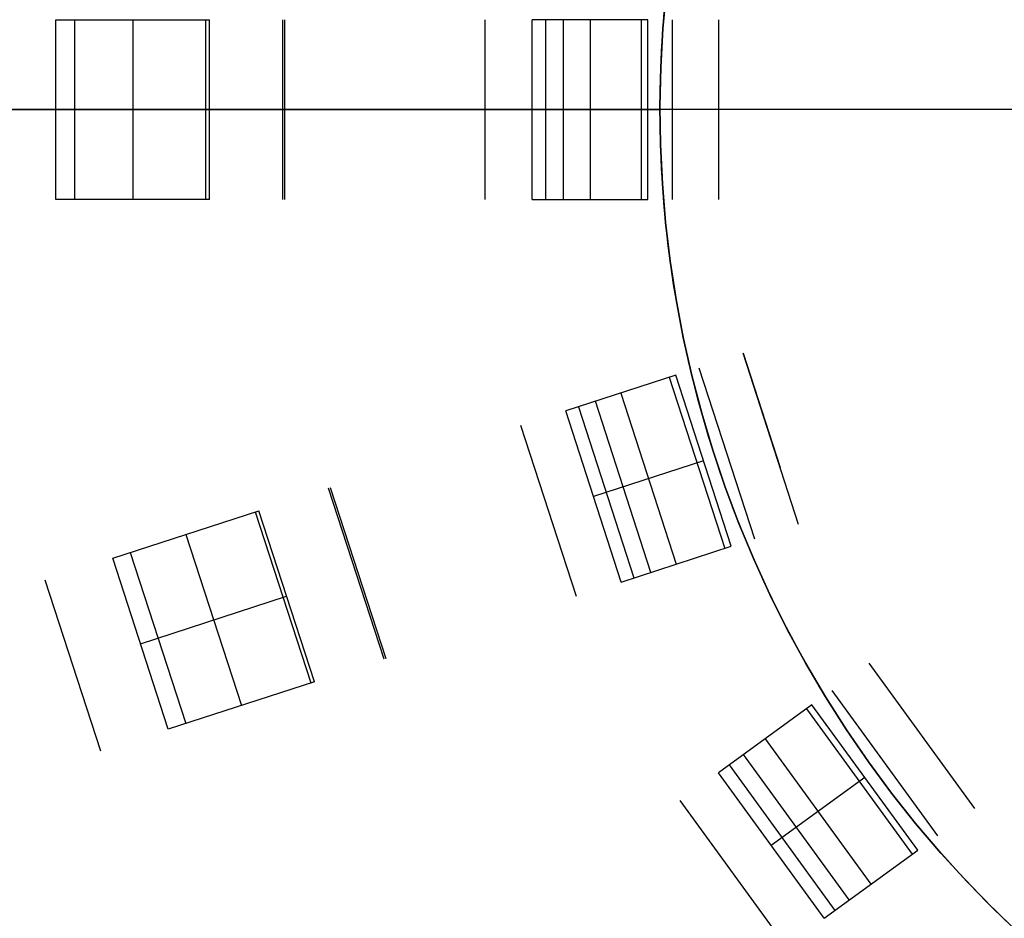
# Model space of a CAD drawing. Header units: millimetres. Extents: x 567 to 919, y 2269 to 2620.
# Tile 4 of 17: x 625 to 691, y 2390 to 2450. Entities that reach past the tile are written whole.
import ezdxf

# ---------------------------------------------------------------- set-up
doc = ezdxf.new("R2010")
doc.units = ezdxf.units.MM

msp = doc.modelspace()

# ---------------------------------------------------------------- linework, layer by layer
for points in [[(692.403, 2389.208), (690.528, 2390.997), (688.716, 2392.85), (686.969, 2394.764), (685.288, 2396.738), (683.678, 2398.768), (682.138, 2400.852), (680.671, 2402.989), (679.279, 2405.175), (677.963, 2407.408), (676.725, 2409.685), (675.567, 2412.003), (674.489, 2414.36), (673.494, 2416.753), (672.581, 2419.179), (671.753, 2421.635), (671.011, 2424.118), (670.354, 2426.625), (669.785, 2429.154), (669.303, 2431.7), (668.91, 2434.262), (668.606, 2436.835), (668.39, 2439.418), (668.264, 2442.007), (668.227, 2444.598), (668.28, 2447.189), (668.423, 2449.777), (668.654, 2452.358)], [(668.654, 2452.358), (668.423, 2449.777), (668.28, 2447.189), (668.227, 2444.598), (668.264, 2442.007), (668.39, 2439.418), (668.606, 2436.835), (668.91, 2434.262), (669.303, 2431.7), (669.785, 2429.154), (670.354, 2426.625), (671.011, 2424.118), (671.753, 2421.635), (672.581, 2419.179), (673.494, 2416.753), (674.489, 2414.36), (675.567, 2412.003), (676.725, 2409.685), (677.963, 2407.408), (679.279, 2405.175), (680.671, 2402.989), (682.138, 2400.852), (683.678, 2398.768), (685.288, 2396.738), (686.969, 2394.764), (688.716, 2392.85), (690.528, 2390.997), (692.403, 2389.208)], [(627.914, 2450.363), (638.173, 2450.363)], [(627.914, 2438.363), (627.914, 2450.363)], [(629.145, 2450.363), (629.145, 2438.363)], [(633.043, 2450.363), (633.043, 2438.363)], [(637.908, 2450.363), (637.908, 2438.363)], [(638.173, 2438.363), (638.173, 2450.363)], [(643.063, 2438.363), (643.063, 2450.363)], [(643.173, 2450.363), (643.173, 2438.363)], [(656.553, 2438.363), (656.553, 2450.363)], [(667.419, 2450.363), (659.699, 2450.363)], [(659.699, 2438.363), (659.699, 2450.363)], [(660.59, 2450.363), (660.59, 2438.363)], [(661.782, 2438.363), (661.782, 2450.363)], [(663.559, 2450.363), (663.559, 2438.363)], [(666.964, 2450.363), (666.964, 2438.363)], [(667.419, 2438.363), (667.419, 2450.363)], [(691.829, 2389.743), (689.964, 2391.56), (688.164, 2393.441), (686.43, 2395.382), (684.764, 2397.383), (683.169, 2399.44), (681.646, 2401.552), (680.197, 2403.715), (678.824, 2405.927), (677.529, 2408.185), (676.313, 2410.487), (675.178, 2412.83), (674.124, 2415.211), (673.154, 2417.627), (672.268, 2420.075), (671.468, 2422.552), (670.754, 2425.056), (670.128, 2427.583), (669.59, 2430.13), (669.14, 2432.694), (668.78, 2435.273), (668.509, 2437.862), (668.328, 2440.459), (668.238, 2443.061), (668.238, 2445.664), (668.328, 2448.266), (668.509, 2450.863)], [(669.047, 2450.363), (669.047, 2438.363)], [(672.147, 2438.363), (672.147, 2450.363)], [(733.227, 2444.363), (615.227, 2444.363)], [(615.227, 2444.363), (668.227, 2444.363)], [(615.227, 2444.363), (668.227, 2444.363)], [(733.227, 2444.363), (615.227, 2444.363)], [(627.914, 2444.363), (638.173, 2444.363)], [(667.419, 2444.363), (659.699, 2444.363)], [(638.173, 2438.363), (627.914, 2438.363)], [(659.699, 2438.363), (667.419, 2438.363)], [(677.48, 2416.691), (673.771, 2428.104)], [(673.771, 2428.104), (676.244, 2420.495)], [(669.275, 2426.643), (661.933, 2424.257)], [(672.983, 2415.23), (669.275, 2426.643)], [(670.823, 2427.146), (674.532, 2415.733)], [(668.843, 2426.502), (672.551, 2415.09)], [(665.604, 2425.45), (669.313, 2414.038)], [(667.622, 2413.488), (663.914, 2424.901)], [(665.642, 2412.845), (661.933, 2424.257)], [(662.78, 2424.533), (666.489, 2413.12)], [(662.649, 2411.872), (658.941, 2423.285)], [(671.129, 2420.937), (663.788, 2418.551)], [(649.82, 2407.704), (646.112, 2419.117)], [(646.216, 2419.15), (649.924, 2407.738)], [(631.703, 2414.435), (641.46, 2417.605)], [(641.209, 2417.524), (644.917, 2406.111)], [(645.168, 2406.193), (641.46, 2417.605)], [(636.582, 2416.02), (640.29, 2404.608)], [(632.875, 2414.816), (636.583, 2403.403)], [(665.642, 2412.845), (672.983, 2415.23)], [(635.411, 2403.022), (631.703, 2414.435)], [(630.915, 2401.562), (627.207, 2412.974)], [(633.557, 2408.729), (643.314, 2411.899)], [(689.248, 2397.729), (682.195, 2407.437)], [(645.168, 2406.193), (635.411, 2403.022)], [(679.687, 2405.615), (686.741, 2395.907)], [(678.37, 2404.658), (672.125, 2400.12)], [(678.002, 2404.391), (685.056, 2394.682)], [(685.424, 2394.95), (678.37, 2404.658)], [(675.248, 2402.389), (682.301, 2392.681)], [(680.863, 2391.636), (673.81, 2401.345)], [(672.845, 2400.644), (679.899, 2390.936)], [(679.178, 2390.412), (672.125, 2400.12)], [(681.897, 2399.804), (675.652, 2395.266)], [(676.633, 2388.563), (669.579, 2398.271)], [(679.178, 2390.412), (685.424, 2394.95)]]:
    msp.add_lwpolyline(points)
at = {"extrusion": (0, 1, 0)}
for points in [[(-656.553, -1.114), (-569.282, -71.785)], [(-615.227, -84), (-660.59, -38.637)], [(-643.063, -308.96), (-615.227, -178)], [(-623.186, -311.628), (-623.245, -311.79), (-623.309, -311.949), (-623.379, -312.106), (-623.454, -312.261), (-623.535, -312.413), (-623.62, -312.563), (-623.711, -312.709), (-623.807, -312.852), (-623.907, -312.992), (-624.013, -313.128), (-624.123, -313.26), (-624.237, -313.389), (-624.356, -313.513), (-624.479, -313.634), (-624.606, -313.75), (-624.737, -313.861), (-624.872, -313.968), (-625.01, -314.071), (-625.152, -314.168), (-625.297, -314.261), (-625.445, -314.348), (-625.596, -314.431), (-625.75, -314.508), (-625.906, -314.579), (-626.065, -314.646), (-626.226, -314.707), (-626.389, -314.762), (-626.554, -314.812), (-626.72, -314.856), (-626.888, -314.894), (-627.057, -314.926), (-627.227, -314.953), (-627.398, -314.973), (-627.57, -314.988), (-627.741, -314.997), (-627.914, -315)], [(-638.173, -315), (-638.344, -314.997), (-638.515, -314.988), (-638.685, -314.974), (-638.855, -314.953), (-639.024, -314.927), (-639.192, -314.895), (-639.359, -314.857), (-639.525, -314.814), (-639.689, -314.765), (-639.851, -314.71), (-640.011, -314.65), (-640.169, -314.584), (-640.325, -314.513), (-640.478, -314.437), (-640.629, -314.355), (-640.777, -314.268), (-640.921, -314.177), (-641.062, -314.08), (-641.2, -313.979), (-641.335, -313.873), (-641.466, -313.763), (-641.592, -313.648), (-641.715, -313.528), (-641.834, -313.405), (-641.948, -313.278), (-642.058, -313.147), (-642.164, -313.012), (-642.265, -312.873), (-642.36, -312.732), (-642.452, -312.587), (-642.538, -312.439), (-642.618, -312.288), (-642.694, -312.134), (-642.765, -311.978), (-642.83, -311.82), (-642.889, -311.66), (-642.943, -311.497), (-642.992, -311.333), (-643.034, -311.167), (-643.072, -311), (-643.103, -310.832), (-643.129, -310.663), (-643.148, -310.493), (-643.162, -310.322), (-643.17, -310.151), (-643.173, -309.98), (-643.169, -309.809), (-643.159, -309.638), (-643.144, -309.467), (-643.123, -309.297), (-643.096, -309.128), (-643.063, -308.96)], [(-659.699, 0), (-659.529, -0.003), (-659.359, -0.012), (-659.19, -0.026), (-659.021, -0.046), (-658.853, -0.072), (-658.685, -0.104), (-658.519, -0.141), (-658.355, -0.184), (-658.192, -0.233), (-658.03, -0.287), (-657.871, -0.346), (-657.714, -0.411), (-657.559, -0.481), (-657.406, -0.557), (-657.256, -0.638), (-657.109, -0.723), (-656.965, -0.814), (-656.824, -0.909), (-656.687, -1.009), (-656.553, -1.114)], [(-660.59, -38.637), (-660.703, -38.521), (-660.811, -38.401), (-660.916, -38.277), (-661.017, -38.15), (-661.114, -38.02), (-661.206, -37.887), (-661.295, -37.751), (-661.378, -37.612), (-661.457, -37.471), (-661.532, -37.327), (-661.602, -37.181), (-661.667, -37.032), (-661.727, -36.882), (-661.782, -36.729)], [(-661.782, -36.729), (-672.147, -6.628)], [(-672.147, -6.628), (-672.2, -6.463), (-672.248, -6.297), (-672.29, -6.129), (-672.326, -5.96), (-672.356, -5.79), (-672.381, -5.619), (-672.399, -5.447), (-672.412, -5.274), (-672.418, -5.102), (-672.419, -4.929), (-672.413, -4.756), (-672.402, -4.583), (-672.384, -4.411), (-672.361, -4.24), (-672.332, -4.069), (-672.297, -3.9), (-672.256, -3.732), (-672.209, -3.565), (-672.156, -3.401), (-672.098, -3.238), (-672.035, -3.077), (-671.965, -2.919), (-671.891, -2.763), (-671.811, -2.609), (-671.725, -2.459), (-671.635, -2.311), (-671.539, -2.167), (-671.439, -2.027), (-671.334, -1.889), (-671.224, -1.756), (-671.109, -1.626), (-670.99, -1.501), (-670.867, -1.379), (-670.74, -1.262), (-670.609, -1.149), (-670.474, -1.041), (-670.335, -0.938), (-670.193, -0.84), (-670.047, -0.746), (-669.898, -0.658), (-669.747, -0.575), (-669.592, -0.497), (-669.435, -0.425), (-669.276, -0.358), (-669.114, -0.296), (-668.951, -0.24), (-668.785, -0.19), (-668.618, -0.146), (-668.449, -0.107), (-668.28, -0.075), (-668.109, -0.048), (-667.937, -0.027), (-667.765, -0.012), (-667.592, -0.003), (-667.419, 0)], [(-656.553, -1.114), (-569.282, -71.785)], [(-615.227, -84), (-660.59, -38.637)], [(-643.063, -308.96), (-615.227, -178)], [(-623.186, -311.628), (-623.245, -311.79), (-623.309, -311.949), (-623.379, -312.106), (-623.454, -312.261), (-623.535, -312.413), (-623.62, -312.563), (-623.711, -312.709), (-623.807, -312.852), (-623.907, -312.992), (-624.013, -313.128), (-624.123, -313.26), (-624.237, -313.389), (-624.356, -313.513), (-624.479, -313.634), (-624.606, -313.75), (-624.737, -313.861), (-624.872, -313.968), (-625.01, -314.071), (-625.152, -314.168), (-625.297, -314.261), (-625.445, -314.348), (-625.596, -314.431), (-625.75, -314.508), (-625.906, -314.579), (-626.065, -314.646), (-626.226, -314.707), (-626.389, -314.762), (-626.554, -314.812), (-626.72, -314.856), (-626.888, -314.894), (-627.057, -314.926), (-627.227, -314.953), (-627.398, -314.973), (-627.57, -314.988), (-627.741, -314.997), (-627.914, -315)], [(-638.173, -315), (-638.344, -314.997), (-638.515, -314.988), (-638.685, -314.974), (-638.855, -314.953), (-639.024, -314.927), (-639.192, -314.895), (-639.359, -314.857), (-639.525, -314.814), (-639.689, -314.765), (-639.851, -314.71), (-640.011, -314.65), (-640.169, -314.584), (-640.325, -314.513), (-640.478, -314.437), (-640.629, -314.355), (-640.777, -314.268), (-640.921, -314.177), (-641.062, -314.08), (-641.2, -313.979), (-641.335, -313.873), (-641.466, -313.763), (-641.592, -313.648), (-641.715, -313.528), (-641.834, -313.405), (-641.948, -313.278), (-642.058, -313.147), (-642.164, -313.012), (-642.265, -312.873), (-642.36, -312.732), (-642.452, -312.587), (-642.538, -312.439), (-642.618, -312.288), (-642.694, -312.134), (-642.765, -311.978), (-642.83, -311.82), (-642.889, -311.66), (-642.943, -311.497), (-642.992, -311.333), (-643.034, -311.167), (-643.072, -311), (-643.103, -310.832), (-643.129, -310.663), (-643.148, -310.493), (-643.162, -310.322), (-643.17, -310.151), (-643.173, -309.98), (-643.169, -309.809), (-643.159, -309.638), (-643.144, -309.467), (-643.123, -309.297), (-643.096, -309.128), (-643.063, -308.96)], [(-659.699, 0), (-659.529, -0.003), (-659.359, -0.012), (-659.19, -0.026), (-659.021, -0.046), (-658.853, -0.072), (-658.685, -0.104), (-658.519, -0.141), (-658.355, -0.184), (-658.192, -0.233), (-658.03, -0.287), (-657.871, -0.346), (-657.714, -0.411), (-657.559, -0.481), (-657.406, -0.557), (-657.256, -0.638), (-657.109, -0.723), (-656.965, -0.814), (-656.824, -0.909), (-656.687, -1.009), (-656.553, -1.114)], [(-660.59, -38.637), (-660.703, -38.521), (-660.811, -38.401), (-660.916, -38.277), (-661.017, -38.15), (-661.114, -38.02), (-661.206, -37.887), (-661.295, -37.751), (-661.378, -37.612), (-661.457, -37.471), (-661.532, -37.327), (-661.602, -37.181), (-661.667, -37.032), (-661.727, -36.882), (-661.782, -36.729)], [(-661.782, -36.729), (-672.147, -6.628)], [(-672.147, -6.628), (-672.2, -6.463), (-672.248, -6.297), (-672.29, -6.129), (-672.326, -5.96), (-672.356, -5.79), (-672.381, -5.619), (-672.399, -5.447), (-672.412, -5.274), (-672.418, -5.102), (-672.419, -4.929), (-672.413, -4.756), (-672.402, -4.583), (-672.384, -4.411), (-672.361, -4.24), (-672.332, -4.069), (-672.297, -3.9), (-672.256, -3.732), (-672.209, -3.565), (-672.156, -3.401), (-672.098, -3.238), (-672.035, -3.077), (-671.965, -2.919), (-671.891, -2.763), (-671.811, -2.609), (-671.725, -2.459), (-671.635, -2.311), (-671.539, -2.167), (-671.439, -2.027), (-671.334, -1.889), (-671.224, -1.756), (-671.109, -1.626), (-670.99, -1.501), (-670.867, -1.379), (-670.74, -1.262), (-670.609, -1.149), (-670.474, -1.041), (-670.335, -0.938), (-670.193, -0.84), (-670.047, -0.746), (-669.898, -0.658), (-669.747, -0.575), (-669.592, -0.497), (-669.435, -0.425), (-669.276, -0.358), (-669.114, -0.296), (-668.951, -0.24), (-668.785, -0.19), (-668.618, -0.146), (-668.449, -0.107), (-668.28, -0.075), (-668.109, -0.048), (-667.937, -0.027), (-667.765, -0.012), (-667.592, -0.003), (-667.419, 0)], [(-569.282, -71.785), (-656.553, -1.114)], [(-660.59, -38.637), (-615.227, -84)], [(-615.227, -178), (-643.063, -308.96)], [(-627.914, -315), (-627.741, -314.997), (-627.57, -314.988), (-627.398, -314.973), (-627.227, -314.953), (-627.057, -314.926), (-626.888, -314.894), (-626.72, -314.856), (-626.554, -314.812), (-626.389, -314.762), (-626.226, -314.707), (-626.065, -314.646), (-625.906, -314.579), (-625.75, -314.508), (-625.596, -314.431), (-625.445, -314.348), (-625.297, -314.261), (-625.152, -314.168), (-625.01, -314.071), (-624.872, -313.968), (-624.737, -313.861), (-624.606, -313.75), (-624.479, -313.634), (-624.356, -313.513), (-624.237, -313.389), (-624.123, -313.26), (-624.013, -313.128), (-623.907, -312.992), (-623.807, -312.852), (-623.711, -312.709), (-623.62, -312.563), (-623.535, -312.413), (-623.454, -312.261), (-623.379, -312.106), (-623.309, -311.949), (-623.245, -311.79), (-623.186, -311.628)], [(-643.063, -308.96), (-643.096, -309.128), (-643.123, -309.297), (-643.144, -309.467), (-643.159, -309.638), (-643.169, -309.809), (-643.173, -309.98), (-643.17, -310.151), (-643.162, -310.322), (-643.148, -310.493), (-643.129, -310.663), (-643.103, -310.832), (-643.072, -311), (-643.034, -311.167), (-642.992, -311.333), (-642.943, -311.497), (-642.889, -311.66), (-642.83, -311.82), (-642.765, -311.978), (-642.694, -312.134), (-642.618, -312.288), (-642.538, -312.439), (-642.452, -312.587), (-642.36, -312.732), (-642.265, -312.873), (-642.164, -313.012), (-642.058, -313.147), (-641.948, -313.278), (-641.834, -313.405), (-641.715, -313.528), (-641.592, -313.648), (-641.466, -313.763), (-641.335, -313.873), (-641.2, -313.979), (-641.062, -314.08), (-640.921, -314.177), (-640.777, -314.268), (-640.629, -314.355), (-640.478, -314.437), (-640.325, -314.513), (-640.169, -314.584), (-640.011, -314.65), (-639.851, -314.71), (-639.689, -314.765), (-639.525, -314.814), (-639.359, -314.857), (-639.192, -314.895), (-639.024, -314.927), (-638.855, -314.953), (-638.685, -314.974), (-638.515, -314.988), (-638.344, -314.997), (-638.173, -315)], [(-656.553, -1.114), (-656.687, -1.009), (-656.824, -0.909), (-656.965, -0.814), (-657.109, -0.723), (-657.256, -0.638), (-657.406, -0.557), (-657.559, -0.481), (-657.714, -0.411), (-657.871, -0.346), (-658.03, -0.287), (-658.192, -0.233), (-658.355, -0.184), (-658.519, -0.141), (-658.685, -0.104), (-658.853, -0.072), (-659.021, -0.046), (-659.19, -0.026), (-659.359, -0.012), (-659.529, -0.003), (-659.699, 0)], [(-660.59, -38.637), (-660.703, -38.521), (-660.811, -38.401), (-660.916, -38.277), (-661.017, -38.15), (-661.114, -38.02), (-661.206, -37.887), (-661.295, -37.751), (-661.378, -37.612), (-661.457, -37.471), (-661.532, -37.327), (-661.602, -37.181), (-661.667, -37.032), (-661.727, -36.882), (-661.782, -36.729)], [(-672.147, -6.628), (-661.782, -36.729)], [(-667.419, 0), (-667.592, -0.003), (-667.765, -0.012), (-667.937, -0.027), (-668.109, -0.048), (-668.28, -0.075), (-668.449, -0.107), (-668.618, -0.146), (-668.785, -0.19), (-668.951, -0.24), (-669.114, -0.296), (-669.276, -0.358), (-669.435, -0.425), (-669.592, -0.497), (-669.747, -0.575), (-669.898, -0.658), (-670.047, -0.746), (-670.193, -0.84), (-670.335, -0.938), (-670.474, -1.041), (-670.609, -1.149), (-670.74, -1.262), (-670.867, -1.379), (-670.99, -1.501), (-671.109, -1.626), (-671.224, -1.756), (-671.334, -1.889), (-671.439, -2.027), (-671.539, -2.167), (-671.635, -2.311), (-671.725, -2.459), (-671.811, -2.609), (-671.891, -2.763), (-671.965, -2.919), (-672.035, -3.077), (-672.098, -3.238), (-672.156, -3.401), (-672.209, -3.565), (-672.256, -3.732), (-672.297, -3.9), (-672.332, -4.069), (-672.361, -4.24), (-672.384, -4.411), (-672.402, -4.583), (-672.413, -4.756), (-672.419, -4.929), (-672.418, -5.102), (-672.412, -5.274), (-672.399, -5.447), (-672.381, -5.619), (-672.356, -5.79), (-672.326, -5.96), (-672.29, -6.129), (-672.248, -6.297), (-672.2, -6.463), (-672.147, -6.628)]]:
    msp.add_lwpolyline(points, dxfattribs=at)
at = {"extrusion": (1, 0, 0)}
for points in [[(2444.363, -94), (2444.363, -106)], [(2400.641, -30.547), (2400.641, -79.02)], [(2400.641, -201.43), (2400.641, -302.976)]]:
    msp.add_lwpolyline(points, dxfattribs=at)
at = {"extrusion": (-0.03131, 0.994926, -0.09561)}
for points in [[(-739.858, 193.172), (-749.812, 223.412)], [(-741.532, 192.622), (-751.485, 222.862)], [(-753.159, 222.311), (-743.206, 192.071)]]:
    msp.add_lwpolyline(points, dxfattribs=at)
at = {"extrusion": (-0.309017, 0.951057, 2.85959e-14)}
msp.add_lwpolyline([(-1391.12, -6.628), (-1391.174, -6.463), (-1391.221, -6.297), (-1391.263, -6.129), (-1391.299, -5.96), (-1391.33, -5.79), (-1391.354, -5.619), (-1391.373, -5.447), (-1391.385, -5.274), (-1391.392, -5.102), (-1391.392, -4.929), (-1391.387, -4.756), (-1391.375, -4.583), (-1391.358, -4.411), (-1391.334, -4.24), (-1391.305, -4.069), (-1391.27, -3.9), (-1391.229, -3.732), (-1391.182, -3.565), (-1391.13, -3.401), (-1391.072, -3.238), (-1391.008, -3.077), (-1390.939, -2.919), (-1390.864, -2.763), (-1390.784, -2.609), (-1390.699, -2.459), (-1390.608, -2.311), (-1390.513, -2.167), (-1390.412, -2.027), (-1390.307, -1.889), (-1390.197, -1.756), (-1390.083, -1.626), (-1389.964, -1.501), (-1389.841, -1.379), (-1389.713, -1.262), (-1389.582, -1.149), (-1389.447, -1.041), (-1389.308, -0.938), (-1389.166, -0.84), (-1389.021, -0.746), (-1388.872, -0.658), (-1388.72, -0.575), (-1388.566, -0.497), (-1388.409, -0.425), (-1388.249, -0.358), (-1388.088, -0.296), (-1387.924, -0.24), (-1387.759, -0.19), (-1387.591, -0.146), (-1387.423, -0.107), (-1387.253, -0.075), (-1387.082, -0.048), (-1386.91, -0.027), (-1386.738, -0.012), (-1386.565, -0.003), (-1386.393, 0)], dxfattribs=at)
at = {"extrusion": (-0.309017, 0.951057, 3.4359e-13)}
msp.add_lwpolyline([(-1379.563, -38.637), (-1379.676, -38.521), (-1379.785, -38.401), (-1379.89, -38.277), (-1379.991, -38.15), (-1380.087, -38.02), (-1380.18, -37.887), (-1380.268, -37.751), (-1380.352, -37.612), (-1380.431, -37.471), (-1380.505, -37.327), (-1380.575, -37.181), (-1380.64, -37.032), (-1380.7, -36.882), (-1380.755, -36.729)], dxfattribs=at)
at = {"extrusion": (-0.150585, 0.975835, -0.158335)}
for points in [[(-980.014, 279.3), (-1024.79, 325.243)], [(-980.976, 278.362), (-1025.752, 324.305)], [(-1026.714, 323.367), (-981.939, 277.425)]]:
    msp.add_lwpolyline(points, dxfattribs=at)
at = {"extrusion": (-0.309017, 0.951057, 1.2877e-12)}
msp.add_lwpolyline([(-1378.673, 0), (-1378.503, -0.003), (-1378.333, -0.012), (-1378.163, -0.026), (-1377.994, -0.046), (-1377.826, -0.072), (-1377.659, -0.104), (-1377.493, -0.141), (-1377.328, -0.184), (-1377.165, -0.233), (-1377.004, -0.287), (-1376.844, -0.346), (-1376.687, -0.411), (-1376.532, -0.481), (-1376.38, -0.557), (-1376.23, -0.638), (-1376.083, -0.723), (-1375.939, -0.814), (-1375.798, -0.909), (-1375.66, -1.009), (-1375.526, -1.114)], dxfattribs=at)
at = {"extrusion": (-0.182849, 0.970735, -0.155688)}
for points in [[(-1096.119, 350.667), (-1009.562, 279.124)], [(-1096.885, 349.74), (-1010.328, 278.197)], [(-1011.093, 277.271), (-1097.65, 348.814)]]:
    msp.add_lwpolyline(points, dxfattribs=at)
at = {"extrusion": (-0.309017, 0.951057, -1.94257e-14)}
msp.add_lwpolyline([(-1391.12, -6.628), (-1391.174, -6.463), (-1391.221, -6.297), (-1391.263, -6.129), (-1391.299, -5.96), (-1391.33, -5.79), (-1391.354, -5.619), (-1391.373, -5.447), (-1391.385, -5.274), (-1391.392, -5.102), (-1391.392, -4.929), (-1391.387, -4.756), (-1391.375, -4.583), (-1391.358, -4.411), (-1391.334, -4.24), (-1391.305, -4.069), (-1391.27, -3.9), (-1391.229, -3.732), (-1391.182, -3.565), (-1391.13, -3.401), (-1391.072, -3.238), (-1391.008, -3.077), (-1390.939, -2.919), (-1390.864, -2.763), (-1390.784, -2.609), (-1390.699, -2.459), (-1390.608, -2.311), (-1390.513, -2.167), (-1390.412, -2.027), (-1390.307, -1.889), (-1390.197, -1.756), (-1390.083, -1.626), (-1389.964, -1.501), (-1389.841, -1.379), (-1389.713, -1.262), (-1389.582, -1.149), (-1389.447, -1.041), (-1389.308, -0.938), (-1389.166, -0.84), (-1389.021, -0.746), (-1388.872, -0.658), (-1388.72, -0.575), (-1388.566, -0.497), (-1388.409, -0.425), (-1388.249, -0.358), (-1388.088, -0.296), (-1387.924, -0.24), (-1387.759, -0.19), (-1387.591, -0.146), (-1387.423, -0.107), (-1387.253, -0.075), (-1387.082, -0.048), (-1386.91, -0.027), (-1386.738, -0.012), (-1386.565, -0.003), (-1386.393, 0)], dxfattribs=at)
at = {"extrusion": (-0.01273, 0.997934, 0.062974)}
for points in [[(-676.917, -460.158), (-650.335, -328.937)], [(-678.698, -459.797), (-652.116, -328.576)], [(-653.897, -328.216), (-680.479, -459.437)]]:
    msp.add_lwpolyline(points, dxfattribs=at)
at = {"extrusion": (-0.309017, 0.951057, -3.48326e-14)}
msp.add_lwpolyline([(-1357.146, -315), (-1357.317, -314.997), (-1357.488, -314.988), (-1357.659, -314.974), (-1357.829, -314.953), (-1357.998, -314.927), (-1358.166, -314.895), (-1358.333, -314.857), (-1358.498, -314.814), (-1358.662, -314.765), (-1358.825, -314.71), (-1358.985, -314.65), (-1359.143, -314.584), (-1359.299, -314.513), (-1359.452, -314.437), (-1359.602, -314.355), (-1359.75, -314.268), (-1359.895, -314.177), (-1360.036, -314.08), (-1360.174, -313.979), (-1360.308, -313.873), (-1360.439, -313.763), (-1360.566, -313.648), (-1360.689, -313.528), (-1360.807, -313.405), (-1360.922, -313.278), (-1361.032, -313.147), (-1361.137, -313.012), (-1361.238, -312.873), (-1361.334, -312.732), (-1361.425, -312.587), (-1361.511, -312.439), (-1361.592, -312.288), (-1361.668, -312.134), (-1361.738, -311.978), (-1361.803, -311.82), (-1361.863, -311.66), (-1361.917, -311.497), (-1361.965, -311.333), (-1362.008, -311.167), (-1362.045, -311), (-1362.076, -310.832), (-1362.102, -310.663), (-1362.122, -310.493), (-1362.136, -310.322), (-1362.144, -310.151), (-1362.146, -309.98), (-1362.142, -309.809), (-1362.133, -309.638), (-1362.118, -309.467), (-1362.096, -309.297), (-1362.07, -309.128), (-1362.037, -308.96)], dxfattribs=at)
at = {"extrusion": (-0.309017, 0.951057, 4.02982e-13)}
msp.add_lwpolyline([(-1379.563, -38.637), (-1379.676, -38.521), (-1379.785, -38.401), (-1379.89, -38.277), (-1379.991, -38.15), (-1380.087, -38.02), (-1380.18, -37.887), (-1380.268, -37.751), (-1380.352, -37.612), (-1380.431, -37.471), (-1380.505, -37.327), (-1380.575, -37.181), (-1380.64, -37.032), (-1380.7, -36.882), (-1380.755, -36.729)], dxfattribs=at)
at = {"extrusion": (-0.309017, 0.951057, 5.58992e-13)}
msp.add_lwpolyline([(-1378.673, 0), (-1378.503, -0.003), (-1378.333, -0.012), (-1378.163, -0.026), (-1377.994, -0.046), (-1377.826, -0.072), (-1377.659, -0.104), (-1377.493, -0.141), (-1377.328, -0.184), (-1377.165, -0.233), (-1377.004, -0.287), (-1376.844, -0.346), (-1376.687, -0.411), (-1376.532, -0.481), (-1376.38, -0.557), (-1376.23, -0.638), (-1376.083, -0.723), (-1375.939, -0.814), (-1375.798, -0.909), (-1375.66, -1.009), (-1375.526, -1.114)], dxfattribs=at)
at = {"extrusion": (-0.309017, 0.951057, 5.13133e-14)}
msp.add_lwpolyline([(-1386.393, 0), (-1386.565, -0.003), (-1386.738, -0.012), (-1386.91, -0.027), (-1387.082, -0.048), (-1387.253, -0.075), (-1387.423, -0.107), (-1387.591, -0.146), (-1387.759, -0.19), (-1387.924, -0.24), (-1388.088, -0.296), (-1388.249, -0.358), (-1388.409, -0.425), (-1388.566, -0.497), (-1388.72, -0.575), (-1388.872, -0.658), (-1389.021, -0.746), (-1389.166, -0.84), (-1389.308, -0.938), (-1389.447, -1.041), (-1389.582, -1.149), (-1389.713, -1.262), (-1389.841, -1.379), (-1389.964, -1.501), (-1390.083, -1.626), (-1390.197, -1.756), (-1390.307, -1.889), (-1390.412, -2.027), (-1390.513, -2.167), (-1390.608, -2.311), (-1390.699, -2.459), (-1390.784, -2.609), (-1390.864, -2.763), (-1390.939, -2.919), (-1391.008, -3.077), (-1391.072, -3.238), (-1391.13, -3.401), (-1391.182, -3.565), (-1391.229, -3.732), (-1391.27, -3.9), (-1391.305, -4.069), (-1391.334, -4.24), (-1391.358, -4.411), (-1391.375, -4.583), (-1391.387, -4.756), (-1391.392, -4.929), (-1391.392, -5.102), (-1391.385, -5.274), (-1391.373, -5.447), (-1391.354, -5.619), (-1391.33, -5.79), (-1391.299, -5.96), (-1391.263, -6.129), (-1391.221, -6.297), (-1391.174, -6.463), (-1391.12, -6.628)], dxfattribs=at)
at = {"extrusion": (-0.309017, 0.951057, -4.87326e-14)}
msp.add_lwpolyline([(-1342.159, -311.628), (-1342.218, -311.79), (-1342.283, -311.949), (-1342.352, -312.106), (-1342.428, -312.261), (-1342.508, -312.413), (-1342.594, -312.563), (-1342.684, -312.709), (-1342.78, -312.852), (-1342.881, -312.992), (-1342.986, -313.128), (-1343.096, -313.26), (-1343.21, -313.389), (-1343.329, -313.513), (-1343.452, -313.634), (-1343.579, -313.75), (-1343.71, -313.861), (-1343.845, -313.968), (-1343.984, -314.071), (-1344.125, -314.168), (-1344.27, -314.261), (-1344.419, -314.348), (-1344.57, -314.431), (-1344.724, -314.508), (-1344.88, -314.579), (-1345.039, -314.646), (-1345.2, -314.707), (-1345.363, -314.762), (-1345.527, -314.812), (-1345.694, -314.856), (-1345.862, -314.894), (-1346.031, -314.926), (-1346.201, -314.953), (-1346.372, -314.973), (-1346.543, -314.988), (-1346.715, -314.997), (-1346.887, -315)], dxfattribs=at)
at = {"extrusion": (-0.309017, 0.951057, -2.29006e-14)}
msp.add_lwpolyline([(-1357.146, -315), (-1357.317, -314.997), (-1357.488, -314.988), (-1357.659, -314.974), (-1357.829, -314.953), (-1357.998, -314.927), (-1358.166, -314.895), (-1358.333, -314.857), (-1358.498, -314.814), (-1358.662, -314.765), (-1358.825, -314.71), (-1358.985, -314.65), (-1359.143, -314.584), (-1359.299, -314.513), (-1359.452, -314.437), (-1359.602, -314.355), (-1359.75, -314.268), (-1359.895, -314.177), (-1360.036, -314.08), (-1360.174, -313.979), (-1360.308, -313.873), (-1360.439, -313.763), (-1360.566, -313.648), (-1360.689, -313.528), (-1360.807, -313.405), (-1360.922, -313.278), (-1361.032, -313.147), (-1361.137, -313.012), (-1361.238, -312.873), (-1361.334, -312.732), (-1361.425, -312.587), (-1361.511, -312.439), (-1361.592, -312.288), (-1361.668, -312.134), (-1361.738, -311.978), (-1361.803, -311.82), (-1361.863, -311.66), (-1361.917, -311.497), (-1361.965, -311.333), (-1362.008, -311.167), (-1362.045, -311), (-1362.076, -310.832), (-1362.102, -310.663), (-1362.122, -310.493), (-1362.136, -310.322), (-1362.144, -310.151), (-1362.146, -309.98), (-1362.142, -309.809), (-1362.133, -309.638), (-1362.118, -309.467), (-1362.096, -309.297), (-1362.07, -309.128), (-1362.037, -308.96)], dxfattribs=at)
at = {"extrusion": (-0.309017, 0.951057, 2.84198e-13)}
msp.add_lwpolyline([(-1379.563, -38.637), (-1379.676, -38.521), (-1379.785, -38.401), (-1379.89, -38.277), (-1379.991, -38.15), (-1380.087, -38.02), (-1380.18, -37.887), (-1380.268, -37.751), (-1380.352, -37.612), (-1380.431, -37.471), (-1380.505, -37.327), (-1380.575, -37.181), (-1380.64, -37.032), (-1380.7, -36.882), (-1380.755, -36.729)], dxfattribs=at)
at = {"extrusion": (-0.03131, 0.994926, 0.09561)}
for points in [[(-649.512, -377.023), (-702.794, -538.904)], [(-651.186, -376.473), (-704.468, -538.353)], [(-706.142, -537.803), (-652.859, -375.922)]]:
    msp.add_lwpolyline(points, dxfattribs=at)
at = {"extrusion": (-0.309017, 0.951057, 5.58901e-13)}
msp.add_lwpolyline([(-1375.526, -1.114), (-1375.66, -1.009), (-1375.798, -0.909), (-1375.939, -0.814), (-1376.083, -0.723), (-1376.23, -0.638), (-1376.38, -0.557), (-1376.532, -0.481), (-1376.687, -0.411), (-1376.844, -0.346), (-1377.004, -0.287), (-1377.165, -0.233), (-1377.328, -0.184), (-1377.493, -0.141), (-1377.659, -0.104), (-1377.826, -0.072), (-1377.994, -0.046), (-1378.163, -0.026), (-1378.333, -0.012), (-1378.503, -0.003), (-1378.673, 0)], dxfattribs=at)
at = {"extrusion": (-0.309017, 0.951057, 4.87641e-14)}
msp.add_lwpolyline([(-1342.159, -311.628), (-1342.218, -311.79), (-1342.283, -311.949), (-1342.352, -312.106), (-1342.428, -312.261), (-1342.508, -312.413), (-1342.594, -312.563), (-1342.684, -312.709), (-1342.78, -312.852), (-1342.881, -312.992), (-1342.986, -313.128), (-1343.096, -313.26), (-1343.21, -313.389), (-1343.329, -313.513), (-1343.452, -313.634), (-1343.579, -313.75), (-1343.71, -313.861), (-1343.845, -313.968), (-1343.984, -314.071), (-1344.125, -314.168), (-1344.27, -314.261), (-1344.419, -314.348), (-1344.57, -314.431), (-1344.724, -314.508), (-1344.88, -314.579), (-1345.039, -314.646), (-1345.2, -314.707), (-1345.363, -314.762), (-1345.527, -314.812), (-1345.694, -314.856), (-1345.862, -314.894), (-1346.031, -314.926), (-1346.201, -314.953), (-1346.372, -314.973), (-1346.543, -314.988), (-1346.715, -314.997), (-1346.887, -315)], dxfattribs=at)
at = {"extrusion": (-0.309017, 0.951057, -6.40207e-15)}
msp.add_lwpolyline([(-1362.037, -308.96), (-1362.07, -309.128), (-1362.096, -309.297), (-1362.118, -309.467), (-1362.133, -309.638), (-1362.142, -309.809), (-1362.146, -309.98), (-1362.144, -310.151), (-1362.136, -310.322), (-1362.122, -310.493), (-1362.102, -310.663), (-1362.076, -310.832), (-1362.045, -311), (-1362.008, -311.167), (-1361.965, -311.333), (-1361.917, -311.497), (-1361.863, -311.66), (-1361.803, -311.82), (-1361.738, -311.978), (-1361.668, -312.134), (-1361.592, -312.288), (-1361.511, -312.439), (-1361.425, -312.587), (-1361.334, -312.732), (-1361.238, -312.873), (-1361.137, -313.012), (-1361.032, -313.147), (-1360.922, -313.278), (-1360.807, -313.405), (-1360.689, -313.528), (-1360.566, -313.648), (-1360.439, -313.763), (-1360.308, -313.873), (-1360.174, -313.979), (-1360.036, -314.08), (-1359.895, -314.177), (-1359.75, -314.268), (-1359.602, -314.355), (-1359.452, -314.437), (-1359.299, -314.513), (-1359.143, -314.584), (-1358.985, -314.65), (-1358.825, -314.71), (-1358.662, -314.765), (-1358.498, -314.814), (-1358.333, -314.857), (-1358.166, -314.895), (-1357.998, -314.927), (-1357.829, -314.953), (-1357.659, -314.974), (-1357.488, -314.988), (-1357.317, -314.997), (-1357.146, -315)], dxfattribs=at)
at = {"extrusion": (-0.587785, 0.809017, 2.70775e-14)}
msp.add_lwpolyline([(-1966.963, -6.628), (-1967.017, -6.463), (-1967.064, -6.297), (-1967.106, -6.129), (-1967.143, -5.96), (-1967.173, -5.79), (-1967.197, -5.619), (-1967.216, -5.447), (-1967.228, -5.274), (-1967.235, -5.102), (-1967.235, -4.929), (-1967.23, -4.756), (-1967.218, -4.583), (-1967.201, -4.411), (-1967.178, -4.24), (-1967.148, -4.069), (-1967.113, -3.9), (-1967.072, -3.732), (-1967.025, -3.565), (-1966.973, -3.401), (-1966.915, -3.238), (-1966.851, -3.077), (-1966.782, -2.919), (-1966.707, -2.763), (-1966.627, -2.609), (-1966.542, -2.459), (-1966.451, -2.311), (-1966.356, -2.167), (-1966.255, -2.027), (-1966.15, -1.889), (-1966.04, -1.756), (-1965.926, -1.626), (-1965.807, -1.501), (-1965.684, -1.379), (-1965.556, -1.262), (-1965.425, -1.149), (-1965.29, -1.041), (-1965.151, -0.938), (-1965.009, -0.84), (-1964.864, -0.746), (-1964.715, -0.658), (-1964.563, -0.575), (-1964.409, -0.497), (-1964.252, -0.425), (-1964.092, -0.358), (-1963.931, -0.296), (-1963.767, -0.24), (-1963.602, -0.19), (-1963.434, -0.146), (-1963.266, -0.107), (-1963.096, -0.075), (-1962.925, -0.048), (-1962.754, -0.027), (-1962.581, -0.012), (-1962.409, -0.003), (-1962.236, 0)], dxfattribs=at)
at = {"extrusion": (-0.051352, 0.981519, -0.184345)}
for points in [[(-798.355, 399.482), (-807.047, 430.108)], [(-801.623, 398.554), (-810.315, 429.181)], [(-813.583, 428.253), (-804.891, 397.627)]]:
    msp.add_lwpolyline(points, dxfattribs=at)
at = {"extrusion": (-0.309017, 0.951057, -1.61884e-13)}
msp.add_lwpolyline([(-1346.887, -315), (-1346.715, -314.997), (-1346.543, -314.988), (-1346.372, -314.973), (-1346.201, -314.953), (-1346.031, -314.926), (-1345.862, -314.894), (-1345.694, -314.856), (-1345.527, -314.812), (-1345.363, -314.762), (-1345.2, -314.707), (-1345.039, -314.646), (-1344.88, -314.579), (-1344.724, -314.508), (-1344.57, -314.431), (-1344.419, -314.348), (-1344.27, -314.261), (-1344.125, -314.168), (-1343.984, -314.071), (-1343.845, -313.968), (-1343.71, -313.861), (-1343.579, -313.75), (-1343.452, -313.634), (-1343.329, -313.513), (-1343.21, -313.389), (-1343.096, -313.26), (-1342.986, -313.128), (-1342.881, -312.992), (-1342.78, -312.852), (-1342.684, -312.709), (-1342.594, -312.563), (-1342.508, -312.413), (-1342.428, -312.261), (-1342.352, -312.106), (-1342.283, -311.949), (-1342.218, -311.79), (-1342.159, -311.628)], dxfattribs=at)
at = {"extrusion": (-0.587785, 0.809017, 1.42371e-14)}
msp.add_lwpolyline([(-1966.963, -6.628), (-1967.017, -6.463), (-1967.064, -6.297), (-1967.106, -6.129), (-1967.143, -5.96), (-1967.173, -5.79), (-1967.197, -5.619), (-1967.216, -5.447), (-1967.228, -5.274), (-1967.235, -5.102), (-1967.235, -4.929), (-1967.23, -4.756), (-1967.218, -4.583), (-1967.201, -4.411), (-1967.178, -4.24), (-1967.148, -4.069), (-1967.113, -3.9), (-1967.072, -3.732), (-1967.025, -3.565), (-1966.973, -3.401), (-1966.915, -3.238), (-1966.851, -3.077), (-1966.782, -2.919), (-1966.707, -2.763), (-1966.627, -2.609), (-1966.542, -2.459), (-1966.451, -2.311), (-1966.356, -2.167), (-1966.255, -2.027), (-1966.15, -1.889), (-1966.04, -1.756), (-1965.926, -1.626), (-1965.807, -1.501), (-1965.684, -1.379), (-1965.556, -1.262), (-1965.425, -1.149), (-1965.29, -1.041), (-1965.151, -0.938), (-1965.009, -0.84), (-1964.864, -0.746), (-1964.715, -0.658), (-1964.563, -0.575), (-1964.409, -0.497), (-1964.252, -0.425), (-1964.092, -0.358), (-1963.931, -0.296), (-1963.767, -0.24), (-1963.602, -0.19), (-1963.434, -0.146), (-1963.266, -0.107), (-1963.096, -0.075), (-1962.925, -0.048), (-1962.754, -0.027), (-1962.581, -0.012), (-1962.409, -0.003), (-1962.236, 0)], dxfattribs=at)
at = {"extrusion": (-0.587785, 0.809017, 4.09634e-13)}
msp.add_lwpolyline([(-1955.406, -38.637), (-1955.519, -38.521), (-1955.628, -38.401), (-1955.733, -38.277), (-1955.834, -38.15), (-1955.931, -38.02), (-1956.023, -37.887), (-1956.111, -37.751), (-1956.195, -37.612), (-1956.274, -37.471), (-1956.348, -37.327), (-1956.418, -37.181), (-1956.483, -37.032), (-1956.543, -36.882), (-1956.598, -36.729)], dxfattribs=at)
at = {"extrusion": (-0.261413, 0.909535, -0.323124)}
for points in [[(-1267.161, 600.969), (-1309.798, 648.904)], [(-1269.209, 599.147), (-1311.846, 647.081)], [(-1313.895, 645.259), (-1271.258, 597.325)]]:
    msp.add_lwpolyline(points, dxfattribs=at)
at = {"extrusion": (-0.587785, 0.809017, 8.59871e-14)}
msp.add_lwpolyline([(-1954.516, 0), (-1954.346, -0.003), (-1954.176, -0.012), (-1954.006, -0.026), (-1953.837, -0.046), (-1953.669, -0.072), (-1953.502, -0.104), (-1953.336, -0.141), (-1953.171, -0.184), (-1953.008, -0.233), (-1952.847, -0.287), (-1952.688, -0.346), (-1952.53, -0.411), (-1952.375, -0.481), (-1952.223, -0.557), (-1952.073, -0.638), (-1951.926, -0.723), (-1951.782, -0.814), (-1951.641, -0.909), (-1951.503, -1.009), (-1951.369, -1.114)], dxfattribs=at)
at = {"extrusion": (-0.32285, 0.889572, -0.323156)}
for points in [[(-1447.589, 653.647), (-1363.722, 578.97)], [(-1449.249, 651.784), (-1365.381, 577.107)]]:
    msp.add_lwpolyline(points, dxfattribs=at)
at = {"extrusion": (-0.587785, 0.809017, -6.55822e-14)}
msp.add_lwpolyline([(-1962.236, 0), (-1962.409, -0.003), (-1962.581, -0.012), (-1962.754, -0.027), (-1962.925, -0.048), (-1963.096, -0.075), (-1963.266, -0.107), (-1963.434, -0.146), (-1963.602, -0.19), (-1963.767, -0.24), (-1963.931, -0.296), (-1964.092, -0.358), (-1964.252, -0.425), (-1964.409, -0.497), (-1964.563, -0.575), (-1964.715, -0.658), (-1964.864, -0.746), (-1965.009, -0.84), (-1965.151, -0.938), (-1965.29, -1.041), (-1965.425, -1.149), (-1965.556, -1.262), (-1965.684, -1.379), (-1965.807, -1.501), (-1965.926, -1.626), (-1966.04, -1.756), (-1966.15, -1.889), (-1966.255, -2.027), (-1966.356, -2.167), (-1966.451, -2.311), (-1966.542, -2.459), (-1966.627, -2.609), (-1966.707, -2.763), (-1966.782, -2.919), (-1966.851, -3.077), (-1966.915, -3.238), (-1966.973, -3.401), (-1967.025, -3.565), (-1967.072, -3.732), (-1967.113, -3.9), (-1967.148, -4.069), (-1967.178, -4.24), (-1967.201, -4.411), (-1967.218, -4.583), (-1967.23, -4.756), (-1967.235, -4.929), (-1967.235, -5.102), (-1967.228, -5.274), (-1967.216, -5.447), (-1967.197, -5.619), (-1967.173, -5.79), (-1967.143, -5.96), (-1967.106, -6.129), (-1967.064, -6.297), (-1967.017, -6.463), (-1966.963, -6.628)], dxfattribs=at)
at = {"extrusion": (-0.587785, 0.809017, -3.25322e-13)}
msp.add_lwpolyline([(-1955.406, -38.637), (-1955.519, -38.521), (-1955.628, -38.401), (-1955.733, -38.277), (-1955.834, -38.15), (-1955.931, -38.02), (-1956.023, -37.887), (-1956.111, -37.751), (-1956.195, -37.612), (-1956.274, -37.471), (-1956.348, -37.327), (-1956.418, -37.181), (-1956.483, -37.032), (-1956.543, -36.882), (-1956.598, -36.729)], dxfattribs=at)
at = {"extrusion": (-0.587785, 0.809017, -1.60554e-13)}
msp.add_lwpolyline([(-1954.516, 0), (-1954.346, -0.003), (-1954.176, -0.012), (-1954.006, -0.026), (-1953.837, -0.046), (-1953.669, -0.072), (-1953.502, -0.104), (-1953.336, -0.141), (-1953.171, -0.184), (-1953.008, -0.233), (-1952.847, -0.287), (-1952.688, -0.346), (-1952.53, -0.411), (-1952.375, -0.481), (-1952.223, -0.557), (-1952.073, -0.638), (-1951.926, -0.723), (-1951.782, -0.814), (-1951.641, -0.909), (-1951.503, -1.009), (-1951.369, -1.114)], dxfattribs=at)
at = {"extrusion": (-0.587785, 0.809017, 1.14459e-12)}
msp.add_lwpolyline([(-1955.406, -38.637), (-1955.519, -38.521), (-1955.628, -38.401), (-1955.733, -38.277), (-1955.834, -38.15), (-1955.931, -38.02), (-1956.023, -37.887), (-1956.111, -37.751), (-1956.195, -37.612), (-1956.274, -37.471), (-1956.348, -37.327), (-1956.418, -37.181), (-1956.483, -37.032), (-1956.543, -36.882), (-1956.598, -36.729)], dxfattribs=at)
at = {"extrusion": (-0.587785, 0.809017, 4.94103e-13)}
msp.add_lwpolyline([(-1951.369, -1.114), (-1951.503, -1.009), (-1951.641, -0.909), (-1951.782, -0.814), (-1951.926, -0.723), (-1952.073, -0.638), (-1952.223, -0.557), (-1952.375, -0.481), (-1952.53, -0.411), (-1952.688, -0.346), (-1952.847, -0.287), (-1953.008, -0.233), (-1953.171, -0.184), (-1953.336, -0.141), (-1953.502, -0.104), (-1953.669, -0.072), (-1953.837, -0.046), (-1954.006, -0.026), (-1954.176, -0.012), (-1954.346, -0.003), (-1954.516, 0)], dxfattribs=at)

doc.saveas('drawing.dxf')
